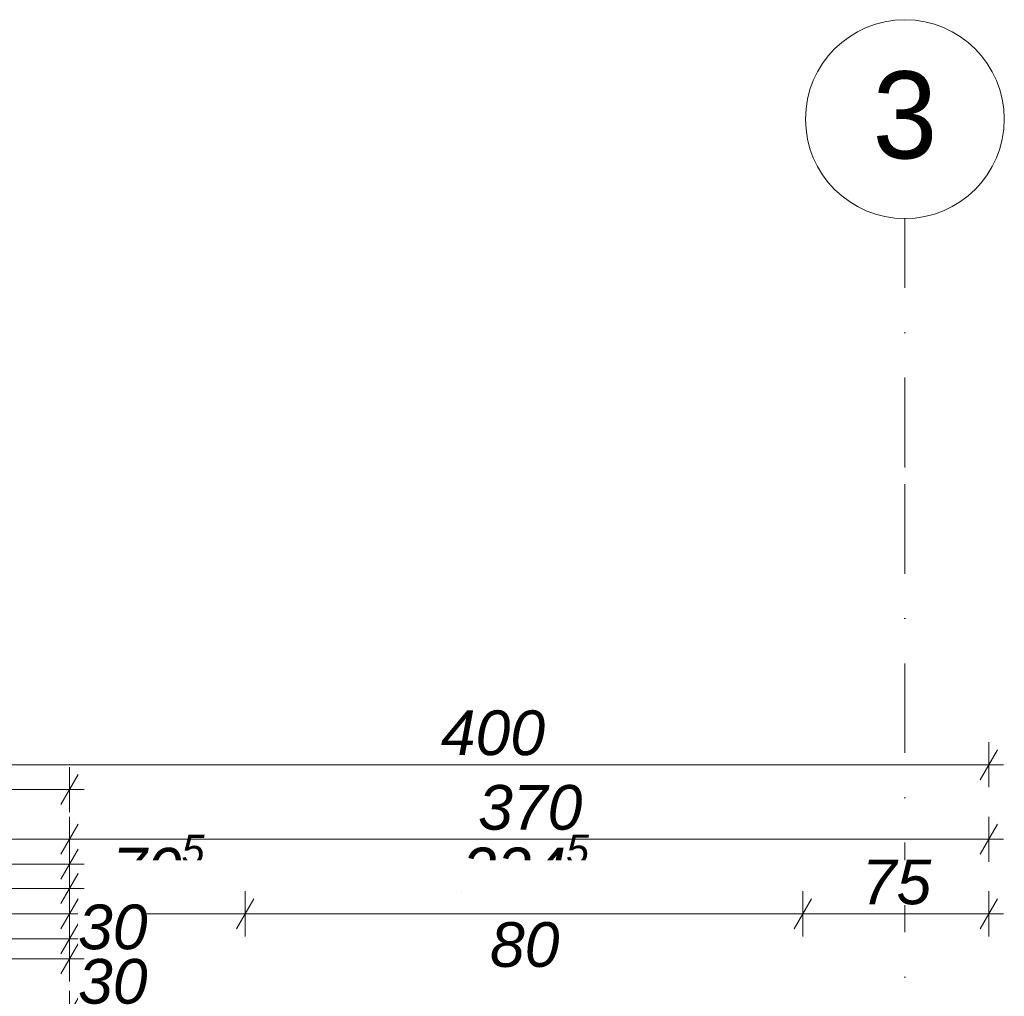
# Model space of a CAD drawing. Header units: centimetres. Extents: x -520 to 22173, y -1503 to 4054.
# Tile 27 of 82: x 1562 to 1959, y 2184 to 2577. Entities that reach past the tile are written whole.
import ezdxf
from ezdxf.enums import TextEntityAlignment as Align

# ---------------------------------------------------------------- set-up
doc = ezdxf.new("R2010")
doc.units = ezdxf.units.CM
doc.header["$LTSCALE"] = 0.1
doc.header["$MEASUREMENT"] = 0
doc.linetypes.add('Kropki i Kreski', pattern=[720, 360, -180, 0, -180])
doc.linetypes.add('Wipeout_Contour', pattern=[1000, 0, -1000])
doc.layers.add('4_osie.ISTN', color=7, linetype='Continuous')
doc.layers.add('5_wymiary.K_IR', color=7, linetype='Continuous')
doc.styles.add('GENERATED_STYLE_1', font='txt')
doc.styles.add('GENERATED_STYLE_2', font='txt')
doc.dimstyles.new('GENERATED_STYLE__1', dxfattribs={"dimtxt": 18, "dimasz": 9.178744, "dimexe": 0.18, "dimexo": 2, "dimgap": 0.09, "dimtad": 1, "dimtih": 1, "dimtoh": 1, "dimdec": 0, "dimzin": 0, "dimdsep": 46, "dimtxsty": 'GENERATED_STYLE_2', "dimblk": 'ARROWHEAD_2', "dimblk1": 'ARROWHEAD_2', "dimblk2": 'ARROWHEAD_2', "dimcen": 0.09, "dimclrd": 1, "dimclre": 1, "dimclrt": 1, "dimadec": 1, "dimazin": 0, "dimtfac": 1, "dimtdec": 4, "dimtmove": 0, "dimatfit": 3, "dimfxl": 1, "dimtolj": 1, "dimtzin": 0, "dimarcsym": 0})
doc.dimstyles.new('GENERATED_STYLE__4', dxfattribs={"dimtxt": 18, "dimasz": 9.178744, "dimexe": 0.18, "dimexo": 2, "dimgap": 0.09, "dimtad": 1, "dimdec": 0, "dimzin": 0, "dimdsep": 46, "dimtxsty": 'GENERATED_STYLE_2', "dimblk": 'ARROWHEAD_2', "dimblk1": 'ARROWHEAD_2', "dimblk2": 'ARROWHEAD_2', "dimcen": 0.09, "dimclrd": 1, "dimclre": 1, "dimclrt": 1, "dimadec": 1, "dimazin": 0, "dimtfac": 1, "dimtdec": 4, "dimtmove": 2, "dimatfit": 3, "dimfxl": 1, "dimtolj": 1, "dimtzin": 0, "dimarcsym": 0})

# ---------------------------------------------------------------- blocks, each defined once
blk = doc.blocks.new('Standardowy znacznik osi[2]_3', base_point=(1918.63, -1423.37))
at = {"layer": '4_osie.ISTN', "color": 252, "linetype": 'Kropki i Kreski', "lineweight": 0}
for p, q in [((1918.63, 2396.64), (1918.63, 2496.64)), ((1918.63, -1323.37), (1918.63, 2396.64))]:
    blk.add_line(p, q, dxfattribs=at)
at = {"layer": '4_osie.ISTN', "color": 252, "linetype": 'Continuous', "lineweight": 0}
blk.add_circle((1918.63, 2536.64), 40, dxfattribs=at)
at = {"layer": '4_osie.ISTN', "color": 252, "linetype": 'Kropki i Kreski', "lineweight": 0}
blk.add_point((1918.63, 2396.64), dxfattribs=at)
blk.add_point((1918.63, 2396.64), dxfattribs=at)
at = {"layer": '4_osie.ISTN', "color": 252, "lineweight": 0, "style": 'GENERATED_STYLE_1'}
for tag, p in [('AC_MarkerText_1_1', (1918.63, 2538.34)), ('AC_MarkerText_1_0', (1918.63, -1461.66))]:
    blk.add_attdef(tag, text='', height=35, rotation=360, dxfattribs=at).set_placement(p, align=Align.MIDDLE_CENTER)
blk = doc.blocks.new('*D69')
at = {"layer": '5_wymiary.K_IR', "color": 1, "linetype": 'Continuous', "lineweight": 0}
for p, q in [((902.36, 2257.8), (902.36, 2275.91)), ((1582.36, 2257.8), (1582.36, 2275.91)), ((905.85, 2272.89), (898.87, 2260.82)), ((1578.87, 2260.82), (1585.85, 2272.89)), ((896.45, 2266.85), (902.36, 2266.85)), ((902.36, 2266.85), (1582.36, 2266.85)), ((1582.36, 2266.85), (1588.26, 2266.85))]:
    blk.add_line(p, q, dxfattribs=at)
at = {"color": 254, "linetype": 'Wipeout_Contour', "lineweight": 0, "ltscale": 10384.369443}
blk.add_wipeout([(1221.87, 2270.45), (1262.85, 2270.45), (1262.85, 2288.45), (1221.87, 2288.45)], dxfattribs=at).dxf.layer = '5_wymiary.K_IR'
at = {"layer": '5_wymiary.K_IR', "color": 1, "lineweight": 0, "insert": (1221.87, 2270.45), "char_height": 18, "attachment_point": 7, "style": 'GENERATED_STYLE_2'}
blk.add_mtext('\\A1;{\\pql;\\fArial|b0|i1|c238|p38;680}', dxfattribs=at)
blk = doc.blocks.new('ARROWHEAD_2')
at = {"color": 0, "linetype": 'Continuous', "lineweight": 0}
for p, q in [((-0.378, -0.655), (0.378, 0.655)), ((0, 0), (-1, 0))]:
    blk.add_line(p, q, dxfattribs=at)
blk = doc.blocks.new('*D76')
at = {"layer": '5_wymiary.K_IR', "color": 1, "linetype": 'Continuous', "lineweight": 0}
for p, q in [((1552.36, 2197.8), (1552.36, 2215.91)), ((1582.36, 2197.8), (1582.36, 2215.91)), ((1555.85, 2212.89), (1548.87, 2200.82)), ((1578.87, 2200.82), (1585.85, 2212.89)), ((1552.36, 2206.85), (1582.36, 2206.85)), ((1582.36, 2206.85), (1588.26, 2206.85))]:
    blk.add_line(p, q, dxfattribs=at)
blk = doc.blocks.new('*D91')
at = {"layer": '5_wymiary.K_IR', "color": 1, "linetype": 'Continuous', "lineweight": 0}
for p, q in [((1552.36, 2167.8), (1552.36, 2185.91)), ((1582.36, 2167.8), (1582.36, 2185.91)), ((1555.85, 2182.89), (1548.87, 2170.82)), ((1578.87, 2170.82), (1585.85, 2182.89)), ((1552.36, 2176.85), (1582.36, 2176.85)), ((1582.36, 2176.85), (1588.26, 2176.85))]:
    blk.add_line(p, q, dxfattribs=at)
at = {"color": 254, "linetype": 'Wipeout_Contour', "lineweight": 0, "ltscale": 10846.031777}
blk.add_wipeout([(1585.85, 2180.45), (1613.17, 2180.45), (1613.17, 2198.45), (1585.85, 2198.45)], dxfattribs=at).dxf.layer = '5_wymiary.K_IR'
at = {"layer": '5_wymiary.K_IR', "color": 1, "lineweight": 0, "insert": (1585.85, 2180.45), "char_height": 18, "attachment_point": 7, "style": 'GENERATED_STYLE_2'}
blk.add_mtext('\\A1;{\\pql;\\fArial|b0|i1|c238|p38;30}', dxfattribs=at)
blk = doc.blocks.new('*D95')
at = {"layer": '5_wymiary.K_IR', "color": 1, "linetype": 'Continuous', "lineweight": 0}
for p, q in [((1555.85, 2242.89), (1548.87, 2230.82)), ((1552.36, 2227.8), (1552.36, 2245.91)), ((1578.87, 2230.82), (1585.85, 2242.89)), ((1582.36, 2227.8), (1582.36, 2245.91)), ((1552.36, 2236.85), (1582.36, 2236.85)), ((1582.36, 2236.85), (1588.26, 2236.85))]:
    blk.add_line(p, q, dxfattribs=at)
blk = doc.blocks.new('*D273')
at = {"layer": '5_wymiary.K_IR', "color": 1, "linetype": 'Continuous', "lineweight": 0}
for p, q in [((1552.36, 2237.8), (1552.36, 2255.91)), ((1582.36, 2237.8), (1582.36, 2255.91)), ((1555.85, 2252.89), (1548.87, 2240.82)), ((1585.85, 2252.89), (1578.87, 2240.82)), ((1552.36, 2246.85), (1582.36, 2246.85))]:
    blk.add_line(p, q, dxfattribs=at)
blk = doc.blocks.new('*D274')
at = {"layer": '5_wymiary.K_IR', "color": 1, "linetype": 'Continuous', "lineweight": 0}
for p, q in [((1582.36, 2237.8), (1582.36, 2255.91)), ((1952.36, 2237.8), (1952.36, 2255.91)), ((1585.85, 2252.89), (1578.87, 2240.82)), ((1948.87, 2240.82), (1955.85, 2252.89)), ((1582.36, 2246.85), (1952.36, 2246.85)), ((1952.36, 2246.85), (1958.26, 2246.85))]:
    blk.add_line(p, q, dxfattribs=at)
at = {"color": 254, "linetype": 'Wipeout_Contour', "lineweight": 0, "ltscale": 11474.469753}
blk.add_wipeout([(1746.87, 2250.45), (1787.85, 2250.45), (1787.85, 2268.45), (1746.87, 2268.45)], dxfattribs=at).dxf.layer = '5_wymiary.K_IR'
at = {"layer": '5_wymiary.K_IR', "color": 1, "lineweight": 0, "insert": (1746.87, 2250.45), "char_height": 18, "attachment_point": 7, "style": 'GENERATED_STYLE_2'}
blk.add_mtext('\\A1;{\\pql;\\fArial|b0|i1|c238|p38;370}', dxfattribs=at)
blk = doc.blocks.new('*D276')
at = {"layer": '5_wymiary.K_IR', "color": 1, "linetype": 'Continuous', "lineweight": 0}
for p, q in [((1548.87, 2270.82), (1555.85, 2282.89)), ((1948.87, 2270.82), (1955.85, 2282.89)), ((1952.36, 2285.91), (1952.36, 2267.8)), ((1952.36, 2276.85), (1552.36, 2276.85)), ((1958.26, 2276.85), (1952.36, 2276.85))]:
    blk.add_line(p, q, dxfattribs=at)
at = {"color": 254, "linetype": 'Wipeout_Contour', "lineweight": 0, "ltscale": 11532.660389}
blk.add_wipeout([(1731.87, 2280.45), (1772.85, 2280.45), (1772.85, 2298.45), (1731.87, 2298.45)], dxfattribs=at).dxf.layer = '5_wymiary.K_IR'
at = {"layer": '5_wymiary.K_IR', "color": 1, "lineweight": 0, "insert": (1731.87, 2280.45), "char_height": 18, "attachment_point": 7, "style": 'GENERATED_STYLE_2'}
blk.add_mtext('\\A1;{\\pql;\\fArial|b0|i1|c238|p38;400}', dxfattribs=at)
blk = doc.blocks.new('*D277')
at = {"layer": '5_wymiary.K_IR', "color": 1, "linetype": 'Continuous', "lineweight": 0}
for p, q in [((905.85, 2282.89), (898.87, 2270.82)), ((902.36, 2285.91), (902.36, 2267.8)), ((1548.87, 2270.82), (1555.85, 2282.89)), ((1552.36, 2285.91), (1552.36, 2267.8)), ((902.36, 2276.85), (896.45, 2276.85)), ((1552.36, 2276.85), (902.36, 2276.85)), ((1952.36, 2276.85), (1552.36, 2276.85))]:
    blk.add_line(p, q, dxfattribs=at)
at = {"color": 254, "linetype": 'Wipeout_Contour', "lineweight": 0, "ltscale": 10391.027615}
blk.add_wipeout([(1206.87, 2280.45), (1247.85, 2280.45), (1247.85, 2298.45), (1206.87, 2298.45)], dxfattribs=at).dxf.layer = '5_wymiary.K_IR'
at = {"layer": '5_wymiary.K_IR', "color": 1, "lineweight": 0, "insert": (1206.87, 2280.45), "char_height": 18, "attachment_point": 7, "style": 'GENERATED_STYLE_2'}
blk.add_mtext('\\A1;{\\pql;\\fArial|b0|i1|c238|p38;650}', dxfattribs=at)
blk = doc.blocks.new('*D279')
at = {"layer": '5_wymiary.K_IR', "color": 1, "linetype": 'Continuous', "lineweight": 0}
for p, q in [((1877.5, 2225.91), (1877.5, 2207.8)), ((1952.36, 2225.91), (1952.36, 2207.8)), ((1874.02, 2210.82), (1880.99, 2222.89)), ((1948.87, 2210.82), (1955.85, 2222.89)), ((1952.36, 2216.85), (1877.5, 2216.85)), ((1958.26, 2216.85), (1952.36, 2216.85))]:
    blk.add_line(p, q, dxfattribs=at)
at = {"color": 254, "linetype": 'Wipeout_Contour', "lineweight": 0, "ltscale": 11755.887113}
blk.add_wipeout([(1901.27, 2220.45), (1928.59, 2220.45), (1928.59, 2238.45), (1901.27, 2238.45)], dxfattribs=at).dxf.layer = '5_wymiary.K_IR'
at = {"layer": '5_wymiary.K_IR', "color": 1, "lineweight": 0, "insert": (1901.27, 2220.45), "char_height": 18, "attachment_point": 7, "style": 'GENERATED_STYLE_2'}
blk.add_mtext('\\A1;{\\pql;\\fArial|b0|i1|c238|p38;75}', dxfattribs=at)
blk = doc.blocks.new('*D280')
at = {"layer": '5_wymiary.K_IR', "color": 1, "linetype": 'Continuous', "lineweight": 0}
for p, q in [((1653.1, 2225.91), (1653.1, 2207.8)), ((1877.5, 2225.91), (1877.5, 2207.8)), ((1649.62, 2210.82), (1656.59, 2222.89)), ((1874.02, 2210.82), (1880.99, 2222.89)), ((1877.5, 2216.85), (1653.1, 2216.85)), ((1952.36, 2216.85), (1877.5, 2216.85))]:
    blk.add_line(p, q, dxfattribs=at)
at = {"layer": '5_wymiary.K_IR', "color": 1, "lineweight": 0, "insert": (1740.31, 2220.26), "char_height": 18, "attachment_point": 7, "style": 'GENERATED_STYLE_2'}
blk.add_mtext('\\A1;{\\pql;\\fArial|b0|i1|c238|p38;224\\fArial|b0|i1|c238|p38;\\A1{\\H.66x;\\S5^  ;}}', dxfattribs=at)
at = {"color": 254, "linetype": 'Wipeout_Contour', "lineweight": 0, "ltscale": 11375.171061}
blk.add_wipeout([(1740.31, 2220.45), (1790.3, 2220.45), (1790.3, 2238.45), (1740.31, 2238.45)], dxfattribs=at).dxf.layer = '5_wymiary.K_IR'
at = {"color": 254, "linetype": 'Wipeout_Contour', "lineweight": 0, "ltscale": 11296.132707}
blk.add_wipeout([(1751.64, 2195.25), (1778.96, 2195.25), (1778.96, 2213.25), (1751.64, 2213.25)], dxfattribs=at).dxf.layer = '5_wymiary.K_IR'
at = {"layer": '5_wymiary.K_IR', "color": 1, "lineweight": 0, "insert": (1751.64, 2195.25), "char_height": 18, "attachment_point": 7, "style": 'GENERATED_STYLE_2'}
blk.add_mtext('\\A1;{\\pql;\\fArial|b0|i1|c238|p38;80}', dxfattribs=at)
blk = doc.blocks.new('*D281')
at = {"layer": '5_wymiary.K_IR', "color": 1, "linetype": 'Continuous', "lineweight": 0}
for p, q in [((1582.36, 2225.91), (1582.36, 2207.8)), ((1653.1, 2225.91), (1653.1, 2207.8)), ((1578.87, 2210.82), (1585.85, 2222.89)), ((1649.62, 2210.82), (1656.59, 2222.89)), ((1582.36, 2216.85), (1377.36, 2216.85)), ((1653.1, 2216.85), (1582.36, 2216.85)), ((1877.5, 2216.85), (1653.1, 2216.85))]:
    blk.add_line(p, q, dxfattribs=at)
at = {"layer": '5_wymiary.K_IR', "color": 1, "lineweight": 0, "insert": (1599.56, 2220.16), "char_height": 18, "attachment_point": 7, "style": 'GENERATED_STYLE_2'}
blk.add_mtext('\\A1;{\\pql;\\fArial|b0|i1|c238|p38;70\\fArial|b0|i1|c238|p38;\\A1{\\H.66x;\\S5^  ;}}', dxfattribs=at)
at = {"color": 254, "linetype": 'Wipeout_Contour', "lineweight": 0, "ltscale": 11018.347528}
blk.add_wipeout([(1599.56, 2220.45), (1635.9, 2220.45), (1635.9, 2238.45), (1599.56, 2238.45)], dxfattribs=at).dxf.layer = '5_wymiary.K_IR'
blk = doc.blocks.new('*D282')
at = {"layer": '5_wymiary.K_IR', "color": 1, "linetype": 'Continuous', "lineweight": 0}
for p, q in [((1373.87, 2210.82), (1380.85, 2222.89)), ((1578.87, 2210.82), (1585.85, 2222.89)), ((1582.36, 2216.85), (1377.36, 2216.85))]:
    blk.add_line(p, q, dxfattribs=at)
at = {"color": 254, "linetype": 'Wipeout_Contour', "lineweight": 0, "ltscale": 10619.090531}
blk.add_wipeout([(1416.94, 2216.74), (1465.35, 2216.74), (1465.35, 2242.17), (1416.94, 2242.17)], dxfattribs=at).dxf.layer = '5_wymiary.K_IR'
at = {"layer": '5_wymiary.K_IR', "color": 1, "lineweight": 0, "insert": (1420.66, 2220.45), "char_height": 18, "attachment_point": 7, "style": 'GENERATED_STYLE_2'}
blk.add_mtext('\\A1;{\\pql;\\fArial|b0|i1|c238|p38;205}', dxfattribs=at)
blk = doc.blocks.new('*D283')
at = {"layer": '5_wymiary.K_IR', "color": 1, "linetype": 'Continuous', "lineweight": 0}
for p, q in [((932.36, 2225.91), (932.36, 2207.8)), ((1377.36, 2225.91), (1377.36, 2207.8)), ((935.85, 2222.89), (928.87, 2210.82)), ((1373.87, 2210.82), (1380.85, 2222.89)), ((932.36, 2216.85), (926.45, 2216.85)), ((1377.36, 2216.85), (932.36, 2216.85)), ((1582.36, 2216.85), (1377.36, 2216.85))]:
    blk.add_line(p, q, dxfattribs=at)
at = {"color": 254, "linetype": 'Wipeout_Contour', "lineweight": 0, "ltscale": 10043.505282}
blk.add_wipeout([(1134.37, 2220.45), (1175.35, 2220.45), (1175.35, 2238.45), (1134.37, 2238.45)], dxfattribs=at).dxf.layer = '5_wymiary.K_IR'
at = {"layer": '5_wymiary.K_IR', "color": 1, "lineweight": 0, "insert": (1134.37, 2220.45), "char_height": 18, "attachment_point": 7, "style": 'GENERATED_STYLE_2'}
blk.add_mtext('\\A1;{\\pql;\\fArial|b0|i1|c238|p38;445}', dxfattribs=at)
blk = doc.blocks.new('*D452')
at = {"layer": '5_wymiary.K_IR', "color": 1, "linetype": 'Continuous', "lineweight": 0}
for p, q in [((1552.36, 2218.06), (1552.36, 2236.17)), ((1582.36, 2218.06), (1582.36, 2236.17)), ((1555.85, 2233.15), (1548.87, 2221.07)), ((1578.87, 2221.07), (1585.85, 2233.15)), ((1552.36, 2227.11), (1582.36, 2227.11)), ((1582.36, 2227.11), (1588.26, 2227.11))]:
    blk.add_line(p, q, dxfattribs=at)
blk = doc.blocks.new('*D484')
at = {"layer": '5_wymiary.K_IR', "color": 1, "linetype": 'Continuous', "lineweight": 0}
for p, q in [((1552.36, 2189.68), (1552.36, 2207.79)), ((1582.36, 2189.68), (1582.36, 2207.79)), ((1555.85, 2204.77), (1548.87, 2192.7)), ((1578.87, 2192.7), (1585.85, 2204.77)), ((1552.36, 2198.74), (1582.36, 2198.74)), ((1582.36, 2198.74), (1588.26, 2198.74))]:
    blk.add_line(p, q, dxfattribs=at)
at = {"color": 254, "linetype": 'Wipeout_Contour', "lineweight": 0, "ltscale": 10916.830664}
blk.add_wipeout([(1585.85, 2202.34), (1613.17, 2202.34), (1613.17, 2220.34), (1585.85, 2220.34)], dxfattribs=at).dxf.layer = '5_wymiary.K_IR'
at = {"layer": '5_wymiary.K_IR', "color": 1, "lineweight": 0, "insert": (1585.85, 2202.34), "char_height": 18, "attachment_point": 7, "style": 'GENERATED_STYLE_2'}
blk.add_mtext('\\A1;{\\pql;\\fArial|b0|i1|c238|p38;30}', dxfattribs=at)
blk = doc.blocks.new('Wymiary_1', base_point=(902.36, 2206.85))
at = {"layer": '5_wymiary.K_IR', "color": 1, "linetype": 'Continuous', "lineweight": 0}
dim = blk.add_linear_dim(base=(1582.36, 2206.85), p1=(1552.36, 2116.85), p2=(1582.36, 2146.85), dimstyle='GENERATED_STYLE__1', dxfattribs=at)
dim.commit()
dim.dimension.update_dxf_attribs({"geometry": '*D76', "text_midpoint": (1535.27, 2219.45), "dimtype": 160})
blk = doc.blocks.new('Wymiary_3', base_point=(902.36, 2176.85))
at = {"layer": '5_wymiary.K_IR', "color": 1, "linetype": 'Continuous', "lineweight": 0}
dim = blk.add_linear_dim(base=(1582.36, 2176.85), p1=(1552.36, 2116.85), p2=(1582.36, 2116.85), dimstyle='GENERATED_STYLE__1', dxfattribs=at)
dim.commit()
dim.dimension.update_dxf_attribs({"geometry": '*D91', "text_midpoint": (1599.57, 2189.45), "dimtype": 160})
blk = doc.blocks.new('Wymiary_4', base_point=(902.36, 2236.85))
at = {"layer": '5_wymiary.K_IR', "color": 1, "linetype": 'Continuous', "lineweight": 0}
dim = blk.add_linear_dim(base=(1582.36, 2236.85), p1=(1552.36, 2146.85), p2=(1582.36, 2146.85), dimstyle='GENERATED_STYLE__1', dxfattribs=at)
dim.commit()
dim.dimension.update_dxf_attribs({"geometry": '*D95', "text_midpoint": (1535.27, 2249.45), "dimtype": 160})
blk = doc.blocks.new('Wymiary_13', base_point=(9318.29, 3022.29))
at = {"layer": '5_wymiary.K_IR', "color": 1, "linetype": 'Continuous', "lineweight": 0}
dim = blk.add_linear_dim(base=(1582.36, 2246.85), p1=(1552.36, 2058.96), p2=(1582.36, 2056.87), dimstyle='GENERATED_STYLE__1', dxfattribs=at)
dim.commit()
dim.dimension.update_dxf_attribs({"geometry": '*D273', "text_midpoint": (1535.27, 2259.45), "dimtype": 160})
dim = blk.add_linear_dim(base=(1952.36, 2246.85), p1=(1582.36, 2056.87), p2=(1952.36, 2276.85), dimstyle='GENERATED_STYLE__1', dxfattribs=at)
dim.commit()
dim.dimension.update_dxf_attribs({"geometry": '*D274', "text_midpoint": (1767.45, 2259.45), "dimtype": 160})
blk = doc.blocks.new('Wymiary_14', base_point=(10338.29, 3052.29))
at = {"layer": '5_wymiary.K_IR', "color": 1, "linetype": 'Continuous', "lineweight": 0}
dim = blk.add_linear_dim(base=(1552.36, 2276.85), p1=(1952.36, 1591.14), p2=(1552.36, 2146.86), angle=180, dimstyle='GENERATED_STYLE__1', dxfattribs=at)
dim.commit()
dim.dimension.update_dxf_attribs({"geometry": '*D276', "text_midpoint": (1752.45, 2289.45), "dimtype": 160})
dim = blk.add_linear_dim(base=(902.36, 2276.85), p1=(1552.36, 2146.86), p2=(902.36, 2146.85), angle=180, dimstyle='GENERATED_STYLE__1', dxfattribs=at)
dim.commit()
dim.dimension.update_dxf_attribs({"geometry": '*D277', "text_midpoint": (1227.45, 2289.45), "dimtype": 160})
blk = doc.blocks.new('Wymiary_15', base_point=(10338.29, 2992.29))
at = {"layer": '5_wymiary.K_IR', "color": 1, "linetype": 'Continuous', "lineweight": 0}
dim = blk.add_linear_dim(base=(1877.5, 2216.85), p1=(1952.36, 1591.14), p2=(1877.5, 1591.14), angle=180, dimstyle='GENERATED_STYLE__1', dxfattribs=at)
dim.commit()
dim.dimension.update_dxf_attribs({"geometry": '*D279', "text_midpoint": (1914.99, 2229.45), "dimtype": 160})
dim = blk.add_linear_dim(base=(1653.1, 2216.85), p1=(1877.5, 1591.14), p2=(1653.1, 1591.14), angle=180, dimstyle='GENERATED_STYLE__1', dxfattribs=at)
dim.commit()
dim.dimension.update_dxf_attribs({"geometry": '*D280', "text_midpoint": (1785.2, 2229.45), "dimtype": 160})
dim = blk.add_linear_dim(base=(1582.36, 2216.85), p1=(1653.1, 1591.14), p2=(1582.36, 2146.85), angle=180, dimstyle='GENERATED_STYLE__1', dxfattribs=at)
dim.commit()
dim.dimension.update_dxf_attribs({"geometry": '*D281', "text_midpoint": (1637.6, 2229.45), "dimtype": 160})
dim = blk.add_linear_dim(base=(1377.36, 2216.85), p1=(1582.36, 2146.85), p2=(1377.36, 1941.85), angle=180, dimstyle='GENERATED_STYLE__4', dxfattribs=at)
dim.commit()
dim.dimension.update_dxf_attribs({"geometry": '*D282', "text_midpoint": (1441.24, 2229.45), "dimtype": 160, "text_rotation": 360})
dim = blk.add_linear_dim(base=(932.36, 2216.85), p1=(1377.36, 1941.85), p2=(932.36, 2116.86), angle=180, dimstyle='GENERATED_STYLE__1', dxfattribs=at)
dim.commit()
dim.dimension.update_dxf_attribs({"geometry": '*D283', "text_midpoint": (1154.95, 2229.45), "dimtype": 160})
blk = doc.blocks.new('Wymiary_21', base_point=(18400.77, 2608.72))
at = {"layer": '5_wymiary.K_IR', "color": 1, "linetype": 'Continuous', "lineweight": 0}
dim = blk.add_linear_dim(base=(1582.36, 2227.11), p1=(1552.36, 2116.85), p2=(1582.36, 2146.85), dimstyle='GENERATED_STYLE__1', dxfattribs=at)
dim.commit()
dim.dimension.update_dxf_attribs({"geometry": '*D452', "text_midpoint": (1535.27, 2239.71), "dimtype": 160})
blk = doc.blocks.new('Wymiary_26', base_point=(18400.78, 2580.34))
at = {"layer": '5_wymiary.K_IR', "color": 1, "linetype": 'Continuous', "lineweight": 0}
dim = blk.add_linear_dim(base=(1582.36, 2198.74), p1=(1552.36, 1950.47), p2=(1582.36, 2116.85), dimstyle='GENERATED_STYLE__1', dxfattribs=at)
dim.commit()
dim.dimension.update_dxf_attribs({"geometry": '*D484', "text_midpoint": (1599.57, 2211.34), "dimtype": 160})

msp = doc.modelspace()

# ---------------------------------------------------------------- block references
at = {"layer": '4_osie.ISTN', "color": 252, "linetype": 'Continuous', "lineweight": 0}
ref = msp.add_blockref('Standardowy znacznik osi[2]_3', (1918.63, -1423.37), dxfattribs=at)
ref.add_attrib('AC_MarkerText_1_1', '3', dxfattribs={"color": 252, "lineweight": 0, "height": 35, "rotation": 360, "style": 'GENERATED_STYLE_1'}).set_placement((1918.63, 2538.34), align=Align.MIDDLE_CENTER)

# ---------------------------------------------------------------- dimensions: what is measured, and where the dimension line sits
at = {"layer": '5_wymiary.K_IR', "color": 1, "linetype": 'Continuous', "lineweight": 0}
dim = msp.add_linear_dim(base=(1582.36, 2266.85), p1=(902.36, 2146.85), p2=(1582.36, 2146.85), dimstyle='GENERATED_STYLE__1', dxfattribs=at)
dim.commit()
dim.dimension.update_dxf_attribs({"geometry": '*D69', "text_midpoint": (1242.45, 2279.45), "dimtype": 160})

# ---------------------------------------------------------------- next in the draw order: block references
msp.add_blockref('Wymiary_1', (902.36, 2206.85), dxfattribs=at)

# ---------------------------------------------------------------- next in the draw order: block references
msp.add_blockref('Wymiary_3', (902.36, 2176.85), dxfattribs=at)

# ---------------------------------------------------------------- next in the draw order: block references
msp.add_blockref('Wymiary_4', (902.36, 2236.85), dxfattribs=at)

# ---------------------------------------------------------------- next in the draw order: block references
msp.add_blockref('Wymiary_13', (9318.29, 3022.29), dxfattribs=at)

# ---------------------------------------------------------------- next in the draw order: block references
msp.add_blockref('Wymiary_14', (10338.29, 3052.29), dxfattribs=at)

# ---------------------------------------------------------------- next in the draw order: block references
msp.add_blockref('Wymiary_15', (10338.29, 2992.29), dxfattribs=at)

# ---------------------------------------------------------------- next in the draw order: block references
msp.add_blockref('Wymiary_21', (18400.77, 2608.72), dxfattribs=at)

# ---------------------------------------------------------------- next in the draw order: block references
msp.add_blockref('Wymiary_26', (18400.78, 2580.34), dxfattribs=at)

doc.saveas('drawing.dxf')
